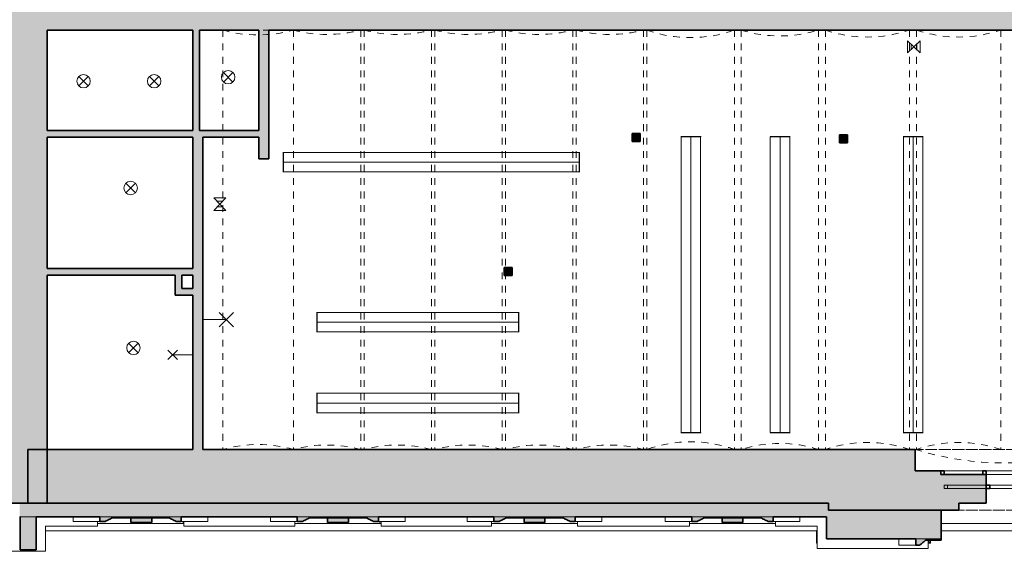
# Model space of a CAD drawing. Header units: metres. Extents: x -0.2 to 46.6, y -4.9 to 28.
# Tile 12 of 15: x 22 to 36.6, y -0.2 to 7.7. Entities that reach past the tile are written whole.
import ezdxf

# ---------------------------------------------------------------- set-up
doc = ezdxf.new("R2010")
doc.units = ezdxf.units.M
doc.linetypes.add('AV - Cerch_ 1 tecka 4mm', pattern=[0.006, 0.004, -0.001, 0, -0.001])
doc.layers.add('AV-SRAFY', color=7, linetype='Continuous', lineweight=35)
doc.layers.add('AV-STAVBA', color=7, linetype='Continuous', lineweight=18)

# ---------------------------------------------------------------- blocks, each defined once
blk = doc.blocks.new('SCO_Koncepční obdelníkový sloup - 120_120-917259-1NP mezipatro')
at = {"layer": 'AV-STAVBA', "true_color": 0xcccccc}
blk.add_hatch(color=254, dxfattribs=at).paths.add_polyline_path([(0.06, -0.06), (0.06, 0.06), (-0.06, 0.06), (-0.06, -0.06)])
at = {"layer": 'AV-STAVBA', "color": 254, "true_color": 0xcccccc}
for p, q in [((0.06, 0.06), (-0.06, -0.06)), ((-0.06, 0.06), (0.06, -0.06))]:
    blk.add_line(p, q, dxfattribs=at)
at = {"layer": 'AV-STAVBA', "color": 254, "lineweight": 35, "true_color": 0xcccccc}
for p, q in [((0.06, 0.06), (-0.06, 0.06)), ((-0.06, 0.06), (-0.06, -0.06)), ((0.06, -0.06), (0.06, 0.06)), ((-0.06, -0.06), (0.06, -0.06))]:
    blk.add_line(p, q, dxfattribs=at)
blk = doc.blocks.new('SCO_Koncepční obdelníkový sloup - 120_120-1397185-1NP mezipatro')
at = {"layer": 'AV-STAVBA', "true_color": 0xcccccc}
blk.add_hatch(color=254, dxfattribs=at).paths.add_polyline_path([(0.06, -0.06), (0.06, 0.06), (-0.06, 0.06), (-0.06, -0.06)])
at = {"layer": 'AV-STAVBA', "color": 254, "true_color": 0xcccccc}
for p, q in [((0.06, 0.06), (-0.06, -0.06)), ((-0.06, 0.06), (0.06, -0.06))]:
    blk.add_line(p, q, dxfattribs=at)
at = {"layer": 'AV-STAVBA', "color": 254, "lineweight": 35, "true_color": 0xcccccc}
for p, q in [((0.06, 0.06), (-0.06, 0.06)), ((-0.06, 0.06), (-0.06, -0.06)), ((0.06, -0.06), (0.06, 0.06)), ((-0.06, -0.06), (0.06, -0.06))]:
    blk.add_line(p, q, dxfattribs=at)
blk = doc.blocks.new('GM_Void_valená klenba - GM_Void_valená klenba-1557060-1NP mezipatro')
at = {"layer": 'AV-STAVBA', "color": 254, "linetype": 'AV - Cerch_ 1 tecka 4mm', "lineweight": 13, "true_color": 0xcccccc}
for p, q in [((-0.525, 3.115), (-0.525, -3.115)), ((-0.525, 3.115), (0.525, 3.115)), ((0.525, 3.115), (0.525, -3.115)), ((-0.525, -3.115), (0.525, -3.115))]:
    blk.add_line(p, q, dxfattribs=at)
for centre, start, end in [((0, 4.972), 254.2155, 285.7845), ((0, -4.972), 74.2155, 105.7845)]:
    blk.add_arc(centre, 1.93, start, end, dxfattribs=at)
blk = doc.blocks.new('GM_Void_valená klenba - GM_Void_valená klenba-1557061-1NP mezipatro')
at = {"layer": 'AV-STAVBA', "color": 254, "linetype": 'AV - Cerch_ 1 tecka 4mm', "lineweight": 13, "true_color": 0xcccccc}
for p, q in [((-0.5, 3.115), (-0.5, -3.115)), ((-0.5, 3.115), (0.5, 3.115)), ((0.5, 3.115), (0.5, -3.115)), ((-0.5, -3.115), (0.5, -3.115))]:
    blk.add_line(p, q, dxfattribs=at)
for centre, start, end in [((0, 4.979), 254.9853, 285.0147), ((0, -4.979), 74.9853, 105.0147)]:
    blk.add_arc(centre, 1.93, start, end, dxfattribs=at)
blk = doc.blocks.new('GM_Void_valená klenba - GM_Void_valená klenba-1557064-1NP mezipatro')
at = {"layer": 'AV-STAVBA', "color": 254, "linetype": 'AV - Cerch_ 1 tecka 4mm', "lineweight": 13, "true_color": 0xcccccc}
for p, q in [((-0.65, 3.115), (-0.65, -3.115)), ((-0.65, 3.115), (0.65, 3.115)), ((0.65, 3.115), (0.65, -3.115)), ((-0.65, -3.115), (0.65, -3.115))]:
    blk.add_line(p, q, dxfattribs=at)
for centre, start, end in [((0, 4.932), 250.3187, 289.6813), ((0, -4.932), 70.3187, 109.6813)]:
    blk.add_arc(centre, 1.93, start, end, dxfattribs=at)
blk = doc.blocks.new('GM_Void_valená klenba - GM_Void_valená klenba-1557063-1NP mezipatro')
at = {"layer": 'AV-STAVBA', "color": 254, "linetype": 'AV - Cerch_ 1 tecka 4mm', "lineweight": 13, "true_color": 0xcccccc}
for p, q in [((-0.575, 3.115), (-0.575, -3.115)), ((-0.575, 3.115), (0.575, 3.115)), ((0.575, 3.115), (0.575, -3.115)), ((-0.575, -3.115), (0.575, -3.115))]:
    blk.add_line(p, q, dxfattribs=at)
for centre, start, end in [((0, 4.957), 252.6668, 287.3332), ((0, -4.957), 72.6668, 107.3332)]:
    blk.add_arc(centre, 1.93, start, end, dxfattribs=at)
blk = doc.blocks.new('GM_Void_valená klenba - GM_Void_valená klenba-1557062-1NP mezipatro')
at = {"layer": 'AV-STAVBA', "color": 254, "linetype": 'AV - Cerch_ 1 tecka 4mm', "lineweight": 13, "true_color": 0xcccccc}
for p, q in [((-0.625, 3.115), (-0.625, -3.115)), ((-0.625, 3.115), (0.625, 3.115)), ((0.625, 3.115), (0.625, -3.115)), ((-0.625, -3.115), (0.625, -3.115))]:
    blk.add_line(p, q, dxfattribs=at)
for centre, start, end in [((0, 4.941), 251.105, 288.895), ((0, -4.941), 71.105, 108.895)]:
    blk.add_arc(centre, 1.93, start, end, dxfattribs=at)
blk = doc.blocks.new('Zdobná fasáda 1NP - Zdobná fasáda 1NP-1554848-1NP mezipatro')
at = {"layer": 'AV-STAVBA', "true_color": 0xcccccc}
for points in [[(22, -0.141), (22.24, -0.141), (22.24, 0.348), (22, 0.348), (22, 0.321)], [(23.187, 0.278), (23.265, 0.278), (23.349, 0.321), (23.372, 0.332), (24.211, 0.332), (24.265, 0.306), (24.318, 0.278), (24.395, 0.278), (24.395, 0.348), (23.187, 0.348), (23.187, 0.321)], [(23.646, 0.265), (23.956, 0.265), (23.956, 0.348), (23.646, 0.348), (23.646, 0.321)], [(26.117, 0.278), (26.195, 0.278), (26.279, 0.321), (26.302, 0.332), (27.141, 0.332), (27.195, 0.306), (27.248, 0.278), (27.325, 0.278), (27.325, 0.348), (26.117, 0.348), (26.117, 0.321)], [(26.566, 0.265), (26.876, 0.265), (26.876, 0.348), (26.566, 0.348), (26.566, 0.321)], [(29.037, 0.278), (29.115, 0.278), (29.199, 0.321), (29.222, 0.332), (30.061, 0.332), (30.115, 0.306), (30.168, 0.278), (30.245, 0.278), (30.245, 0.348), (29.037, 0.348), (29.037, 0.321)], [(29.486, 0.265), (29.796, 0.265), (29.796, 0.348), (29.486, 0.348), (29.486, 0.321)], [(32.055, 0.278), (32.139, 0.321), (32.162, 0.332), (33.001, 0.332), (33.055, 0.306), (33.108, 0.278), (33.185, 0.278), (33.185, 0.348), (31.977, 0.348), (31.977, 0.278)], [(32.426, 0.265), (32.736, 0.265), (32.736, 0.348), (32.426, 0.348), (32.426, 0.321)]]:
    blk.add_hatch(color=254, dxfattribs=at).paths.add_polyline_path(points)
h = blk.add_hatch(color=254, dxfattribs=at)
h.paths.add_polyline_path([(35.303, -0.073), (35.363, -0.073), (35.454, 0.002), (35.681, 0.002), (35.68, 0.018), (35.303, 0.018), (35.303, -0.04)])
h.paths.add_polyline_path([(37.959, -0.073), (37.959, 0.018), (37.582, 0.018), (37.582, 0.002), (37.808, 0.002), (37.899, -0.073)])
at = {"layer": 'AV-STAVBA', "color": 254, "true_color": 0xcccccc}
for p, q in [((22.24, 0.348), (22, 0.348)), ((22.791, 0.348), (22.791, 0.278)), ((24.395, 0.348), (23.187, 0.348)), ((23.956, 0.348), (23.646, 0.348)), ((24.791, 0.278), (24.791, 0.348)), ((25.721, 0.348), (25.721, 0.278)), ((27.325, 0.348), (26.117, 0.348)), ((26.876, 0.348), (26.566, 0.348)), ((27.721, 0.278), (27.721, 0.348)), ((28.641, 0.348), (28.641, 0.278)), ((30.245, 0.348), (29.037, 0.348)), ((29.796, 0.348), (29.486, 0.348)), ((30.641, 0.278), (30.641, 0.348)), ((31.581, 0.348), (31.581, 0.278)), ((33.185, 0.348), (31.977, 0.348)), ((32.736, 0.348), (32.426, 0.348)), ((33.581, 0.278), (33.581, 0.348)), ((23.151, 0.208), (22.38, 0.208)), ((22.38, -0.165), (22.38, 0.208)), ((22.791, 0.278), (23.187, 0.278)), ((23.151, 0.278), (23.151, 0.208)), ((24.431, 0.248), (23.151, 0.248)), ((24.395, 0.278), (24.791, 0.278)), ((24.425, 0.248), (24.425, 0.278)), ((24.431, 0.208), (24.431, 0.278)), ((26.081, 0.208), (24.431, 0.208)), ((25.721, 0.278), (26.117, 0.278)), ((26.081, 0.278), (26.081, 0.208)), ((27.361, 0.248), (26.081, 0.248)), ((27.325, 0.278), (27.721, 0.278)), ((27.345, 0.248), (27.345, 0.278)), ((27.361, 0.208), (27.361, 0.278)), ((29.001, 0.208), (27.361, 0.208)), ((28.641, 0.278), (29.037, 0.278)), ((29.001, 0.278), (29.001, 0.208)), ((30.281, 0.248), (29.001, 0.248)), ((30.245, 0.278), (30.641, 0.278)), ((30.281, 0.208), (30.281, 0.278)), ((31.941, 0.208), (30.281, 0.208)), ((31.581, 0.278), (31.977, 0.278)), ((31.941, 0.278), (31.941, 0.208)), ((33.221, 0.248), (31.941, 0.248)), ((33.185, 0.278), (33.581, 0.278)), ((33.221, 0.208), (33.221, 0.278)), ((33.839, 0.208), (33.221, 0.208)), ((33.839, 0.147), (33.83, 0.138)), ((33.839, 0.208), (33.839, -0.122)), ((37.582, 0.248), (35.681, 0.248)), ((33.83, 0.138), (22.38, 0.138)), ((33.83, -0.042), (33.83, 0.138)), ((35.049, 0.018), (35.049, -0.073)), ((35.681, 0.018), (35.303, 0.018)), ((35.489, -0.122), (35.489, 0.002)), ((35.519, 0.002), (35.519, -0.042)), ((37.582, 0.138), (35.681, 0.138)), ((33.839, -0.033), (33.83, -0.042)), ((33.839, -0.042), (33.83, -0.042)), ((33.839, -0.122), (35.489, -0.122)), ((35.049, -0.073), (35.303, -0.073)), ((35.489, -0.012), (35.519, -0.042)), ((35.519, -0.042), (35.489, -0.042)), ((21.86, -0.165), (22.38, -0.165))]:
    blk.add_line(p, q, dxfattribs=at)
at = {"layer": 'AV-STAVBA', "color": 254, "lineweight": 35, "true_color": 0xcccccc}
for p, q in [((22, 0.348), (22, -0.141)), ((22.24, -0.141), (22.24, 0.348)), ((23.187, 0.348), (23.187, 0.278)), ((23.372, 0.332), (24.211, 0.332)), ((23.646, 0.348), (23.646, 0.265)), ((23.956, 0.265), (23.956, 0.348)), ((24.395, 0.278), (24.395, 0.348)), ((26.117, 0.348), (26.117, 0.278)), ((26.302, 0.332), (27.141, 0.332)), ((26.566, 0.348), (26.566, 0.265)), ((26.876, 0.265), (26.876, 0.348)), ((27.325, 0.278), (27.325, 0.348)), ((29.037, 0.348), (29.037, 0.278)), ((29.222, 0.332), (30.061, 0.332)), ((29.486, 0.348), (29.486, 0.265)), ((29.796, 0.265), (29.796, 0.348)), ((30.245, 0.278), (30.245, 0.348)), ((31.977, 0.348), (31.977, 0.278)), ((32.162, 0.332), (33.001, 0.332)), ((32.426, 0.348), (32.426, 0.265)), ((32.736, 0.265), (32.736, 0.348)), ((33.185, 0.278), (33.185, 0.348)), ((23.187, 0.278), (23.265, 0.278)), ((23.646, 0.265), (23.956, 0.265)), ((24.318, 0.278), (24.395, 0.278)), ((26.117, 0.278), (26.195, 0.278)), ((26.566, 0.265), (26.876, 0.265)), ((27.248, 0.278), (27.325, 0.278)), ((29.037, 0.278), (29.115, 0.278)), ((29.486, 0.265), (29.796, 0.265)), ((30.168, 0.278), (30.245, 0.278)), ((31.977, 0.278), (32.055, 0.278)), ((32.426, 0.265), (32.736, 0.265)), ((33.108, 0.278), (33.185, 0.278)), ((35.303, 0.018), (35.303, -0.073)), ((35.454, 0.002), (35.681, 0.002)), ((35.681, 0.002), (35.681, 0.018)), ((22, -0.141), (22.24, -0.141)), ((35.303, -0.073), (35.363, -0.073))]:
    blk.add_line(p, q, dxfattribs=at)
for points in [[(23.265, 0.278), (23.283, 0.288), (23.318, 0.307), (23.354, 0.324), (23.372, 0.332)], [(24.211, 0.332), (24.229, 0.324), (24.265, 0.307), (24.3, 0.288), (24.318, 0.278)], [(26.195, 0.278), (26.213, 0.288), (26.248, 0.307), (26.284, 0.324), (26.302, 0.332)], [(27.141, 0.332), (27.159, 0.324), (27.195, 0.307), (27.23, 0.288), (27.248, 0.278)], [(29.115, 0.278), (29.133, 0.288), (29.168, 0.307), (29.204, 0.324), (29.222, 0.332)], [(30.061, 0.332), (30.079, 0.324), (30.115, 0.307), (30.15, 0.288), (30.168, 0.278)], [(32.055, 0.278), (32.073, 0.288), (32.108, 0.307), (32.144, 0.324), (32.162, 0.332)], [(33.001, 0.332), (33.019, 0.324), (33.055, 0.307), (33.09, 0.288), (33.108, 0.278)], [(35.363, -0.073), (35.378, -0.06), (35.408, -0.035), (35.439, -0.01), (35.454, 0.002)]]:
    blk.add_open_spline(points, degree=3, dxfattribs=at)
blk = doc.blocks.new('WI_3-3_dvojité_vnější půlkruhové nadpraží - 1850x2850-1561139-1NP mezipatro')
at = {"layer": 'AV-STAVBA', "color": 254, "linetype": 'AV - Cerch_ 1 tecka 4mm', "lineweight": 13, "true_color": 0xcccccc}
for p, q in [((0.975, 0.45), (-0.975, 0.45)), ((0.925, 0.45), (-0.925, 0.45)), ((-0.925, 0.45), (0.925, 0.45)), ((0.975, -0.45), (-0.975, -0.45)), ((-0.975, -0.45), (0.975, -0.45)), ((0.925, -0.45), (-0.925, -0.45))]:
    blk.add_line(p, q, dxfattribs=at)
at = {"layer": 'AV-STAVBA', "color": 254, "true_color": 0xcccccc}
for p, q in [((-0.925, 0.08), (-0.925, 0.13)), ((-0.925, 0.13), (0.925, 0.13)), ((-0.925, 0.08), (0.925, 0.08)), ((-0.875, 0.08), (-0.875, 0.13)), ((-0.25, 0.13), (0.25, 0.13)), ((0.25, 0.08), (-0.25, 0.08)), ((0.875, 0.08), (0.875, 0.13)), ((0.925, 0.08), (0.925, 0.13)), ((-0.975, -0.08), (-0.975, -0.13)), ((-0.975, -0.08), (0.975, -0.08)), ((-0.975, -0.13), (0.975, -0.13)), ((-0.925, -0.08), (-0.925, -0.13)), ((-0.925, -0.13), (-0.35, -0.13)), ((0.3, -0.08), (-0.3, -0.08)), ((-0.3, -0.13), (0.3, -0.13)), ((0.35, -0.13), (0.925, -0.13)), ((0.925, -0.08), (0.925, -0.13)), ((0.975, -0.08), (0.975, -0.13))]:
    blk.add_line(p, q, dxfattribs=at)
at = {"layer": 'AV-STAVBA', "color": 254, "lineweight": 35, "true_color": 0xcccccc}
for p, q in [((-0.25, 0.13), (-0.3, 0.13)), ((-0.3, 0.08), (-0.25, 0.08)), ((-0.25, 0.08), (-0.25, 0.13)), ((0.3, 0.13), (0.25, 0.13)), ((0.25, 0.13), (0.25, 0.08)), ((0.25, 0.08), (0.3, 0.08)), ((-0.925, -0.13), (-0.975, -0.13)), ((-0.925, -0.08), (-0.925, -0.13)), ((-0.35, -0.13), (-0.35, -0.08)), ((-0.3, -0.13), (-0.35, -0.13)), ((-0.3, -0.08), (-0.3, -0.13)), ((0.3, -0.13), (0.3, -0.08)), ((0.35, -0.13), (0.3, -0.13)), ((0.35, -0.08), (0.35, -0.13)), ((0.925, -0.13), (0.925, -0.08)), ((0.975, -0.13), (0.925, -0.13))]:
    blk.add_line(p, q, dxfattribs=at)
blk = doc.blocks.new('GM_Nika s klenutým nadpražím - 2650x4250-1561138-1NP mezipatro')
at = {"layer": 'AV-STAVBA', "color": 254, "linetype": 'AV - Cerch_ 1 tecka 4mm', "lineweight": 13, "true_color": 0xcccccc}
for p, q in [((1.325, 0.45), (-1.325, 0.45)), ((1.325, -0.45), (-1.325, -0.45))]:
    blk.add_line(p, q, dxfattribs=at)
blk.add_arc((0, 4.739), 4.489, 252.8328, 287.1672, dxfattribs=at)
blk = doc.blocks.new('D0089 - 1514 - OÚPSŘ_Benešova_rvt-1-1NP mezipatro')
at = {"layer": 'AV-SRAFY', "lineweight": 18, "true_color": 0xcccccc}
for points in [[(22.405, 1.348), (22.405, 8.528), (21.825, 8.528), (21.825, 1.348), (21.902, 1.348)], [(24.665, 6.088), (24.665, 7.578), (24.565, 7.578), (24.565, 6.088)], [(25.695, 5.663), (25.695, 7.578), (25.545, 7.578), (25.545, 5.663)], [(24.565, 5.988), (25.545, 5.988), (25.545, 6.088), (22.405, 6.088), (22.405, 5.988), (23.943, 5.988)], [(24.565, 1.348), (24.715, 1.348), (24.715, 5.988), (24.565, 5.988), (24.565, 1.766)], [(22.405, 3.938), (24.565, 3.938), (24.565, 4.038), (22.405, 4.038)], [(24.305, 3.738), (24.405, 3.738), (24.405, 3.938), (24.305, 3.938)], [(24.305, 3.638), (24.565, 3.638), (24.565, 3.738), (24.305, 3.738)], [(33.638, 0.548), (34.005, 0.548), (34.005, 1.348), (22.115, 1.348), (22.115, 0.548), (33.383, 0.548)], [(28.536, 0.348), (34.005, 0.348), (34.005, 0.548), (21.995, 0.548), (21.995, 0.348), (28.025, 0.348)]]:
    blk.add_hatch(color=254, dxfattribs=at).paths.add_polyline_path(points)
h = blk.add_hatch(color=254, dxfattribs=at)
h.paths.add_polyline_path([(36.98, 7.578), (36.98, 8.528), (22.405, 8.528), (22.405, 7.578), (36.19, 7.578)])
h.paths.add_polyline_path([(39.145, 7.578), (39.145, 8.528), (38.86, 8.528), (38.86, 7.578)])
h = blk.add_hatch(color=254, dxfattribs=at)
h.paths.add_polyline_path([(21.825, 0.548), (22.405, 0.548), (22.405, 1.348), (21.825, 1.348), (21.825, 0.682)])
h.paths.add_polyline_path([(17.309, 0.548), (17.665, 0.548), (17.665, 1.348), (17.115, 1.348), (17.115, 0.548)])
h = blk.add_hatch(color=254, dxfattribs=at)
h.paths.add_polyline_path([(34.005, 0.448), (35.943, 0.448), (35.943, 0.548), (36.35, 0.548), (36.35, 0.978), (35.675, 0.978), (35.675, 1.028), (35.295, 1.028), (35.295, 1.348), (34.005, 1.348), (34.005, 0.502)])
h.paths.add_polyline_path([(39.145, 0.448), (39.145, 1.348), (37.945, 1.348), (37.945, 1.028), (37.625, 1.028), (37.625, 0.978), (36.95, 0.978), (36.95, 0.548), (37.357, 0.548), (37.357, 0.448), (38.231, 0.448)])
h = blk.add_hatch(color=254, dxfattribs=at)
h.paths.add_polyline_path([(33.979, 0.018), (35.681, 0.018), (35.681, 0.448), (34.005, 0.448), (34.005, 0.348), (33.979, 0.348), (33.979, 0.321)])
h.paths.add_polyline_path([(39.245, 0.018), (39.245, 0.448), (37.582, 0.448), (37.582, 0.018), (38.231, 0.018)])
at = {"layer": 'AV-STAVBA', "color": 254, "lineweight": 35, "true_color": 0xcccccc}
for p, q in [((22.405, 6.088), (22.405, 7.578)), ((22.405, 7.578), (24.565, 7.578)), ((24.565, 7.578), (24.565, 6.088)), ((24.665, 6.088), (24.665, 7.578)), ((24.665, 7.578), (25.545, 7.578)), ((25.545, 7.578), (25.545, 6.088)), ((25.695, 5.663), (25.695, 7.578)), ((25.695, 7.578), (36.98, 7.578)), ((24.565, 6.088), (22.405, 6.088)), ((25.545, 6.088), (24.665, 6.088)), ((22.405, 4.038), (22.405, 5.988)), ((22.405, 5.988), (24.565, 5.988)), ((24.565, 5.988), (24.565, 4.038)), ((24.715, 1.348), (24.715, 5.988)), ((24.715, 5.988), (25.545, 5.988)), ((25.545, 5.988), (25.545, 5.663)), ((25.545, 5.663), (25.695, 5.663)), ((24.565, 4.038), (22.405, 4.038)), ((22.405, 1.348), (22.405, 3.938)), ((22.405, 3.938), (24.305, 3.938)), ((24.305, 3.938), (24.305, 3.738)), ((24.405, 3.938), (24.565, 3.938)), ((24.405, 3.738), (24.405, 3.938)), ((24.565, 3.938), (24.565, 3.738)), ((24.305, 3.738), (24.305, 3.638)), ((24.565, 3.738), (24.405, 3.738)), ((24.305, 3.638), (24.565, 3.638)), ((24.565, 3.638), (24.565, 1.348)), ((24.565, 1.348), (22.115, 1.348)), ((22.115, 1.348), (22.115, 0.548)), ((22.405, 0.548), (22.405, 1.348)), ((34.005, 1.348), (24.715, 1.348)), ((35.295, 1.348), (34.005, 1.348)), ((35.295, 1.028), (35.295, 1.348)), ((35.675, 1.028), (35.295, 1.028)), ((35.675, 0.978), (35.675, 1.028)), ((36.35, 0.978), (35.675, 0.978)), ((36.35, 0.548), (36.35, 0.978)), ((21.825, 0.548), (22.405, 0.548)), ((34.005, 0.548), (21.995, 0.548)), ((22.115, 0.548), (34.005, 0.548)), ((34.005, 0.548), (34.005, 0.448)), ((34.005, 0.448), (34.005, 0.548)), ((35.681, 0.448), (34.005, 0.448)), ((34.005, 0.448), (35.943, 0.448)), ((35.681, 0.018), (35.681, 0.448)), ((35.943, 0.448), (35.943, 0.548)), ((35.943, 0.548), (36.35, 0.548)), ((21.995, 0.348), (22, 0.348)), ((22.24, 0.348), (23.187, 0.348)), ((24.395, 0.348), (26.117, 0.348)), ((27.325, 0.348), (29.037, 0.348)), ((30.245, 0.348), (31.977, 0.348)), ((33.185, 0.348), (33.979, 0.348)), ((33.979, 0.348), (33.979, 0.018)), ((33.979, 0.018), (35.303, 0.018))]:
    blk.add_line(p, q, dxfattribs=at)
at = {"layer": 'AV-STAVBA', "color": 254, "true_color": 0xcccccc}
for p, q in [((22, 0.348), (22.24, 0.348)), ((23.187, 0.348), (23.646, 0.348)), ((23.646, 0.348), (23.956, 0.348)), ((23.956, 0.348), (24.395, 0.348)), ((26.117, 0.348), (26.566, 0.348)), ((26.566, 0.348), (26.876, 0.348)), ((26.876, 0.348), (27.325, 0.348)), ((29.037, 0.348), (29.486, 0.348)), ((29.486, 0.348), (29.796, 0.348)), ((29.796, 0.348), (30.245, 0.348)), ((31.977, 0.348), (32.426, 0.348)), ((32.426, 0.348), (32.736, 0.348)), ((32.736, 0.348), (33.185, 0.348)), ((35.303, 0.018), (35.681, 0.018))]:
    blk.add_line(p, q, dxfattribs=at)
at = {"layer": 'AV-STAVBA', "color": 254, "linetype": 'AV - Cerch_ 1 tecka 4mm', "lineweight": 13, "true_color": 0xcccccc}
for name, p in [('GM_Void_valená klenba - GM_Void_valená klenba-1557060-1NP mezipatro', (25.535, 4.463)), ('GM_Void_valená klenba - GM_Void_valená klenba-1557061-1NP mezipatro', (26.56, 4.463)), ('GM_Void_valená klenba - GM_Void_valená klenba-1557061-1NP mezipatro', (27.61, 4.463)), ('GM_Void_valená klenba - GM_Void_valená klenba-1557061-1NP mezipatro', (28.66, 4.463)), ('GM_Void_valená klenba - GM_Void_valená klenba-1557061-1NP mezipatro', (29.71, 4.463)), ('GM_Void_valená klenba - GM_Void_valená klenba-1557061-1NP mezipatro', (30.76, 4.463)), ('GM_Void_valená klenba - GM_Void_valená klenba-1557064-1NP mezipatro', (31.96, 4.463)), ('GM_Void_valená klenba - GM_Void_valená klenba-1557063-1NP mezipatro', (33.285, 4.463)), ('GM_Void_valená klenba - GM_Void_valená klenba-1557062-1NP mezipatro', (34.585, 4.463)), ('GM_Void_valená klenba - GM_Void_valená klenba-1557062-1NP mezipatro', (35.94, 4.463)), ('SCO_Koncepční obdelníkový sloup - 120_120-917259-1NP mezipatro', (31.15, 5.983)), ('SCO_Koncepční obdelníkový sloup - 120_120-917259-1NP mezipatro', (34.23, 5.963)), ('SCO_Koncepční obdelníkový sloup - 120_120-1397185-1NP mezipatro', (29.25, 3.993)), ('GM_Nika s klenutým nadpražím - 2650x4250-1561138-1NP mezipatro', (36.62, 0.898)), ('Zdobná fasáda 1NP - Zdobná fasáda 1NP-1554848-1NP mezipatro', (0, 0))]:
    blk.add_blockref(name, p, dxfattribs=at)
at = {"layer": 'AV-STAVBA', "color": 254, "linetype": 'AV - Cerch_ 1 tecka 4mm', "lineweight": 13, "true_color": 0xcccccc, "rotation": 180}
blk.add_blockref('WI_3-3_dvojité_vnější půlkruhové nadpraží - 1850x2850-1561139-1NP mezipatro', (36.65, 0.898), dxfattribs=at)
blk = doc.blocks.new('LF_Závěsné lineární svítidlo - 4400x300-910872-1NP mezipatro')
at = {"layer": 'AV-STAVBA', "color": 5, "true_color": 0x0000ff}
for p, q in [((-2.2, -0.15), (-2.2, 0.15)), ((2.2, 0.15), (2.2, -0.15)), ((2.2, 0), (-2.2, 0)), ((-2.195, -0.145), (-2.195, 0.145)), ((-2.195, 0.145), (2.195, 0.145)), ((2.195, 0.145), (2.195, -0.145)), ((2.195, -0.145), (-2.195, -0.145))]:
    blk.add_line(p, q, dxfattribs=at)
blk = doc.blocks.new('LF_Závěsné lineární svítidlo - 4400x300-V15-1NP mezipatro')
at = {"layer": 'AV-STAVBA', "color": 5, "true_color": 0x0000ff}
for p, q in [((33.438, 5.997), (33.138, 5.997)), ((33.288, 5.997), (33.288, 1.597)), ((33.431, 5.992), (33.141, 5.992)), ((33.141, 5.992), (33.141, 1.602)), ((33.141, 5.992), (33.141, 5.992)), ((33.431, 1.602), (33.431, 5.992)), ((33.138, 1.597), (33.438, 1.597)), ((33.141, 1.602), (33.431, 1.602)), ((33.141, 1.602), (33.141, 1.602))]:
    blk.add_line(p, q, dxfattribs=at)
blk = doc.blocks.new('LF_Závěsné lineární svítidlo - 4400x300-V16-1NP mezipatro')
at = {"layer": 'AV-STAVBA', "color": 5, "true_color": 0x0000ff}
for p, q in [((32.113, 5.997), (31.813, 5.997)), ((31.963, 1.597), (31.963, 5.997)), ((32.106, 5.992), (31.816, 5.992)), ((31.816, 5.992), (31.816, 1.602)), ((31.816, 5.992), (31.816, 5.992)), ((32.106, 1.602), (32.106, 5.992)), ((31.813, 1.597), (32.113, 1.597)), ((31.816, 1.602), (32.106, 1.602)), ((31.816, 1.602), (31.816, 1.602))]:
    blk.add_line(p, q, dxfattribs=at)
blk = doc.blocks.new('LF_Závěsné lineární svítidlo - 3000x300-913061-1NP mezipatro')
at = {"layer": 'AV-STAVBA', "color": 5, "true_color": 0x0000ff}
for p, q in [((-1.5, -0.15), (-1.5, 0.15)), ((1.5, 0.15), (1.5, -0.15)), ((1.5, 0), (-1.5, 0)), ((-1.495, -0.145), (-1.495, 0.145)), ((-1.495, 0.145), (1.495, 0.145)), ((1.495, 0.145), (1.495, -0.145)), ((1.495, -0.145), (-1.495, -0.145))]:
    blk.add_line(p, q, dxfattribs=at)
blk = doc.blocks.new('LF_kulový vrchlík - 150_40-890109-1NP mezipatro')
at = {"layer": 'AV-STAVBA', "color": 5, "true_color": 0x0000ff}
for p, q in [((-0.071, -0.071), (0.071, 0.071)), ((0.071, -0.071), (-0.071, 0.071))]:
    blk.add_line(p, q, dxfattribs=at)
blk.add_circle((0, 0), 0.1, dxfattribs=at)
blk = doc.blocks.new('LF_kulový vrchlík - 80_200-890111-1NP mezipatro')
at = {"layer": 'AV-STAVBA', "color": 5, "true_color": 0x0000ff}
for p, q in [((24.336, 2.825), (24.194, 2.683)), ((24.336, 2.683), (24.194, 2.825)), ((24.563, 2.754), (24.265, 2.754))]:
    blk.add_line(p, q, dxfattribs=at)
blk = doc.blocks.new('LF_Svítidlo nouzové nástěnné - Svítidlo nástěnné_nouzové-902812-1NP mezipatro')
at = {"layer": 'AV-STAVBA', "color": 5, "true_color": 0x0000ff}
for p, q in [((32.833, 8.69), (32.644, 8.867)), ((32.644, 8.69), (32.833, 8.867)), ((32.644, 8.69), (32.644, 8.867)), ((32.695, 8.738), (32.695, 8.819)), ((32.782, 8.738), (32.782, 8.819)), ((32.833, 8.69), (32.833, 8.867))]:
    blk.add_line(p, q, dxfattribs=at)
blk = doc.blocks.new('LF_Lineární světlo_face - 1250x250-898222-1NP mezipatro')
at = {"layer": 'AV-STAVBA', "color": 5, "true_color": 0x0000ff}
for p, q in [((24.959, 3.382), (25.171, 3.17)), ((24.959, 3.17), (25.171, 3.382)), ((25.065, 3.276), (24.715, 3.276))]:
    blk.add_line(p, q, dxfattribs=at)
blk = doc.blocks.new('LF_Svítidlo nouzové nástěnné - Svítidlo nástěnné_nouzové-V30-1NP mezipatro')
at = {"layer": 'AV-STAVBA', "color": 5, "true_color": 0x0000ff}
for p, q in [((16.953, 4.924), (16.776, 5.113)), ((16.953, 5.113), (16.776, 4.924)), ((16.953, 5.113), (16.776, 5.113)), ((16.905, 5.061), (16.824, 5.061)), ((16.905, 4.975), (16.824, 4.975)), ((16.953, 4.924), (16.776, 4.924))]:
    blk.add_line(p, q, dxfattribs=at)

msp = doc.modelspace()

# ---------------------------------------------------------------- block references
at = {"lineweight": 5}
msp.add_blockref('D0089 - 1514 - OÚPSŘ_Benešova_rvt-1-1NP mezipatro', (0, 0), dxfattribs=at)
at = {"layer": 'AV-STAVBA', "color": 5, "true_color": 0x0000ff}
for name, p, rotation in [('LF_Svítidlo nouzové nástěnné - Svítidlo nástěnné_nouzové-V30-1NP mezipatro', (40.293, -9.537), 89.99999999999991), ('LF_Svítidlo nouzové nástěnné - Svítidlo nástěnné_nouzové-902812-1NP mezipatro', (16.187, 37.732), 270.0000000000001)]:
    msp.add_blockref(name, p, dxfattribs=dict(at, rotation=rotation))
at = {"layer": 'AV-STAVBA', "color": 5, "true_color": 0x0000ff, "extrusion": (0, 0, -1)}
for name, p, rotation in [('LF_kulový vrchlík - 150_40-890109-1NP mezipatro', (-22.943, 6.818), 180), ('LF_kulový vrchlík - 150_40-890109-1NP mezipatro', (-23.992, 6.818), 180), ('LF_kulový vrchlík - 150_40-890109-1NP mezipatro', (-25.091, 6.877), 180), ('LF_Závěsné lineární svítidlo - 4400x300-910872-1NP mezipatro', (-35.263, 3.797), 269.9999999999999), ('LF_Závěsné lineární svítidlo - 4400x300-910872-1NP mezipatro', (-28.11, 5.615), 180), ('LF_kulový vrchlík - 150_40-890109-1NP mezipatro', (-23.642, 5.231), 180), ('LF_Závěsné lineární svítidlo - 3000x300-913061-1NP mezipatro', (-27.91, 3.239), 180), ('LF_kulový vrchlík - 150_40-890109-1NP mezipatro', (-23.684, 2.856), 180), ('LF_Závěsné lineární svítidlo - 3000x300-913061-1NP mezipatro', (-27.91, 2.037), 180)]:
    msp.add_blockref(name, p, dxfattribs=dict(at, rotation=rotation))
at = {"layer": 'AV-STAVBA', "color": 5, "true_color": 0x0000ff}
for name in ['LF_Závěsné lineární svítidlo - 4400x300-V16-1NP mezipatro', 'LF_Závěsné lineární svítidlo - 4400x300-V15-1NP mezipatro', 'LF_Lineární světlo_face - 1250x250-898222-1NP mezipatro', 'LF_kulový vrchlík - 80_200-890111-1NP mezipatro']:
    msp.add_blockref(name, (0, 0), dxfattribs=at)

doc.saveas('drawing.dxf')
